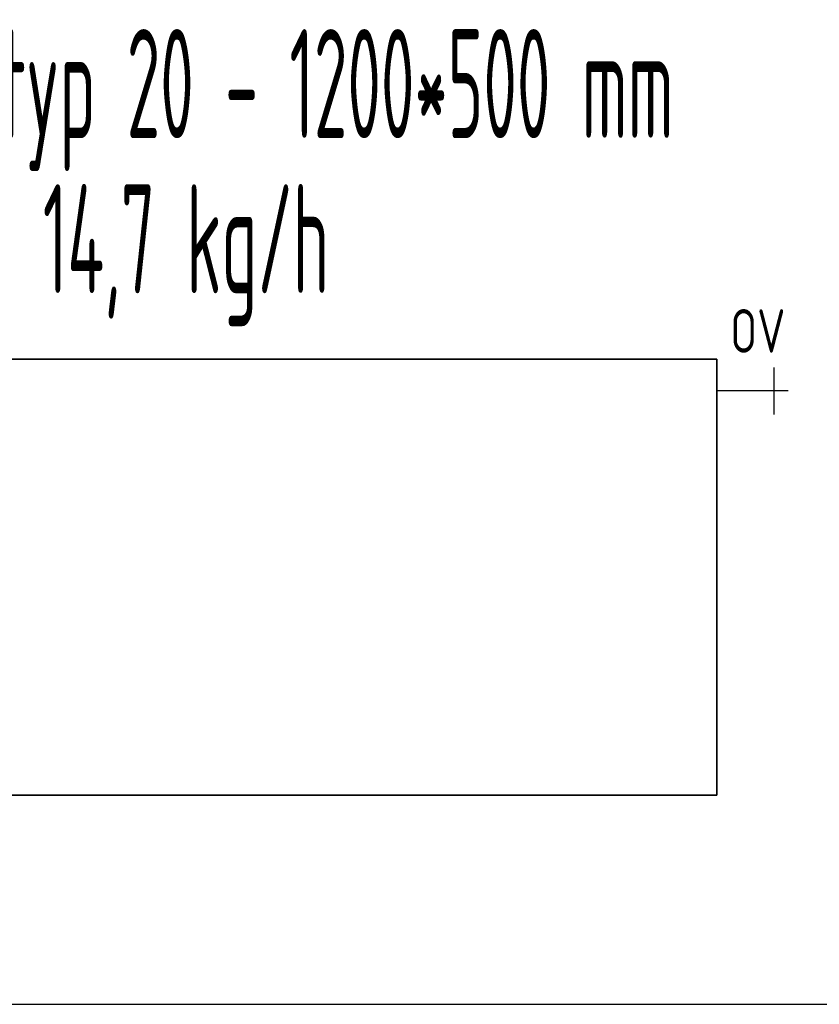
# Model space of a CAD drawing. Header units: millimetres. Extents: x -727 to 69715, y -15705 to 98123.
# Tile 140 of 256: x 39239 to 40156, y -15705 to -14576. Entities that reach past the tile are written whole.
import ezdxf
from ezdxf.enums import TextEntityAlignment as Align

# ---------------------------------------------------------------- set-up
doc = ezdxf.new("R2010")
doc.units = ezdxf.units.MM
doc.linetypes.add('VERDECKT', pattern=[9.525, 6.35, -3.175])
for name, color, linetype, lineweight in [('JS_VYT_POPIS - OBECNĚ', 7, 'Continuous', 5), ('UT_SCHÉMA_POPIS', 7, 'VERDECKT', 5), ('UT_SCHÉMA_SYMBOLY', 7, 'Continuous', 25), ('UT_ZAŘÍZENÍ - OT', 3, 'Continuous', 35)]:
    doc.layers.add(name, color=color, linetype=linetype, lineweight=lineweight)
doc.styles.add('ISO 2.5', font='isocp.shx', dxfattribs={"width": 0.8, "height": 2.5})
doc.styles.add('VZT_POPIS', font='isocp.shx', dxfattribs={"width": 0.6, "height": 125})

msp = doc.modelspace()

# ---------------------------------------------------------------- linework, layer by layer
msp.add_line((-727.4, -15704.7), (68024.3, -15704.7))
at = {"layer": 'UT_SCHÉMA_SYMBOLY'}
for p, q in [((40104, -15028.4), (40104, -14974.4)), ((40120, -15001.4), (40038.2, -15001.4))]:
    msp.add_line(p, q, dxfattribs=at)
at = {"layer": 'UT_ZAŘÍZENÍ - OT', "linetype": 'Continuous'}
for p, q in [((40038.2, -14964.9), (38838.2, -14964.9)), ((40038.2, -15464.9), (40038.2, -14964.9)), ((38838.2, -15464.9), (40038.2, -15464.9))]:
    msp.add_line(p, q, dxfattribs=at)

# ---------------------------------------------------------------- texts
at = {"layer": 'JS_VYT_POPIS - OBECNĚ', "style": 'VZT_POPIS', "width": 0.5}
for s, p in [('D-OT VK typ 20 - 1200*500 mm', (39429.4, -14649)), ('14,7 kg/h', (39429.4, -14826.9))]:
    msp.add_text(s, height=125, dxfattribs=at).set_placement(p, align=Align.MIDDLE_CENTER)
at = {"layer": 'UT_SCHÉMA_POPIS', "style": 'ISO 2.5', "width": 0.8}
msp.add_text('OV', height=50, dxfattribs=at).set_placement((40053.6, -14932.6), align=Align.MIDDLE_LEFT)

doc.saveas('drawing.dxf')
